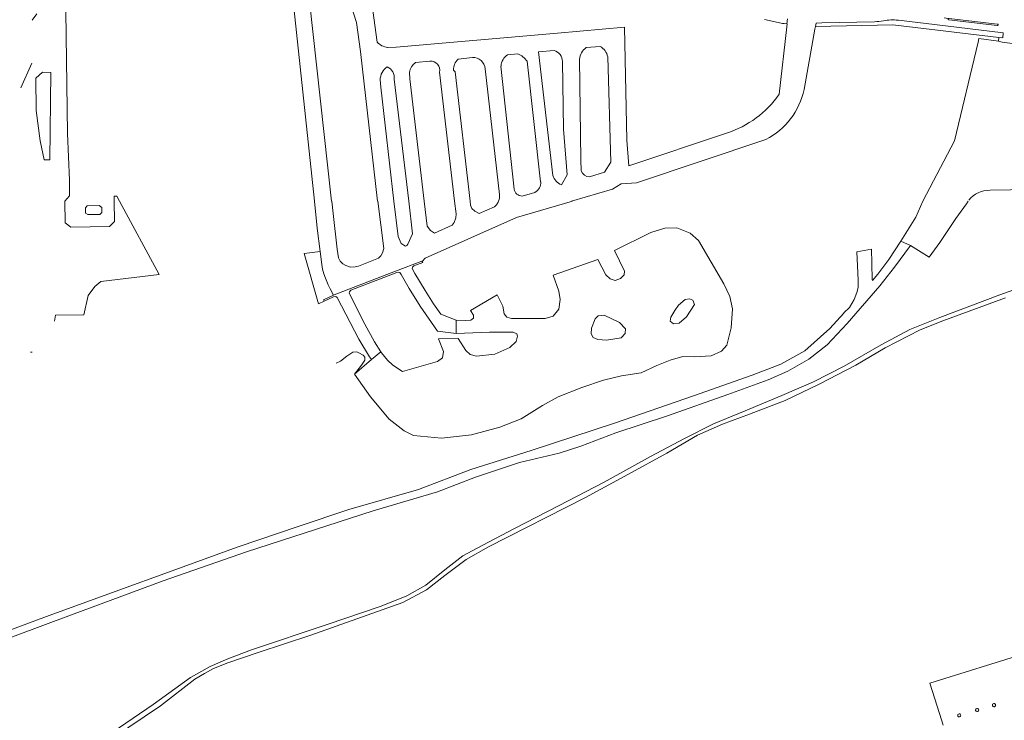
# Model space of a CAD drawing. Extents: x 145000 to 155000, y 457500 to 470000.
# Tile 137 of 196: x 152259 to 152581, y 462330 to 462559. Entities that reach past the tile are written whole.
import ezdxf

# ---------------------------------------------------------------- set-up
doc = ezdxf.new("R2010")
doc.units = 0
doc.header["$LTSCALE"] = 0.2
doc.header["$MEASUREMENT"] = 0
doc.layers.add('kant verharding', color=252, linetype='Continuous', lineweight=0)

msp = doc.modelspace()

# ---------------------------------------------------------------- linework, layer by layer
at = {"layer": 'kant verharding', "lineweight": 0}
for p, q in [((152360.85, 462500), (152353.3, 462569.16)), ((152263.05, 462559.15), (152264.57, 462561.23)), ((152274.07, 462562.11), (152274.63, 462522.09)), ((152502.33, 462559.39), (152506.78, 462558.39)), ((152508.73, 462558.05), (152509.71, 462557.89)), ((152509.85, 462559.57), (152509.68, 462557.94)), ((152519.04, 462557.09), (152519.25, 462558.17)), ((152541.23, 462558.96), (152541.17, 462558.91)), ((152562.51, 462559.29), (152578.39, 462557.42)), ((152580.17, 462553.4), (152580.3, 462555.02)), ((152448.65, 462550.58), (152444.02, 462550.17)), ((152578.9, 462553.51), (152578.79, 462552.32)), ((152580, 462551.89), (152578.79, 462552.32)), ((152578.92, 462553.52), (152580.17, 462553.4)), ((152580, 462551.89), (152585.92, 462551.13)), ((152421.7, 462548.14), (152418.39, 462547.83)), ((152262.89, 462545.07), (152259.33, 462537)), ((152388.29, 462545.33), (152393.01, 462545.71)), ((152402.24, 462546.41), (152406.93, 462546.93)), ((152416.23, 462544.15), (152420.51, 462503.92)), ((152429.19, 462506.31), (152424.79, 462545.71)), ((152268.83, 462513.44), (152269.16, 462542.06)), ((152396.18, 462542.14), (152401.02, 462500)), ((152411.02, 462543.24), (152415.69, 462502.12)), ((152381.34, 462539.83), (152386.07, 462500)), ((152423.17, 462501.65), (152427.3, 462502.85)), ((152550.02, 462485.46), (152546.86, 462486.85)), ((152532.54, 462483.46), (152537.25, 462484.32)), ((152532.54, 462483.46), (152532.75, 462478.85)), ((152537.43, 462479.7), (152537.25, 462484.32)), ((152556.17, 462481.64), (152550.02, 462485.46)), ((152390.68, 462479.87), (152390.44, 462480.3)), ((152447.82, 462480.91), (152433.24, 462475.75)), ((152361.67, 462469.33), (152361.52, 462469.27)), ((152414.98, 462469.37), (152406.3, 462464.19)), ((152401.56, 462461.07), (152396.55, 462463.07)), ((152401.62, 462456.71), (152401.56, 462461.07)), ((152373.91, 462448.18), (152376.95, 462450.76)), ((152262.46, 462450.63), (152263.09, 462450.6)), ((152373.91, 462448.18), (152368.36, 462443.45)), ((152603.98, 462357.29), (152556.35, 462342.44)), ((152559.49, 462332.54), (152556.35, 462342.44)), ((152560.72, 462328.69), (152559.49, 462332.54))]:
    msp.add_line(p, q, dxfattribs=at)
at = {"layer": 'kant verharding', "lineweight": 0, "flags": 128}
for points in [[(152355.24, 462500), (152348.58, 462563.23), (152348.26, 462569.06)], [(152364.85, 462569.41), (152366.41, 462566.66), (152369.06, 462558.33), (152370.28, 462548.84), (152375.91, 462500)], [(152375.73, 462551.97), (152373.99, 462564.69), (152372.9, 462569.58)], [(152507.13, 462534.91), (152509.68, 462556.94), (152509.71, 462557.89)], [(152519.04, 462557.09), (152518.78, 462556.16), (152515.26, 462536.46)], [(152519.04, 462557.11), (152544.23, 462557.64), (152578.92, 462553.52)], [(152538.27, 462558.6), (152521.04, 462558.23), (152519.23, 462558.17)], [(152580.3, 462555.02), (152561.47, 462557.28), (152546.09, 462559.11), (152545.95, 462559.12)], [(152578.44, 462557.86), (152561.73, 462559.83), (152561.03, 462559.91)], [(152489.94, 462522.23), (152457.97, 462511.51), (152457.4, 462519.9), (152456.54, 462556.81), (152434.69, 462554.86), (152381.98, 462550.34), (152379.2, 462550.2)], [(152572.11, 462551.91), (152564.44, 462519.64), (152554.08, 462500)], [(152578.79, 462552.32), (152572.41, 462553.16), (152572.11, 462551.91)], [(152433.16, 462508.32), (152428.51, 462548.77), (152433.58, 462549.19)], [(152436.32, 462545.65), (152436.63, 462523.54), (152437.8, 462508.57), (152435.97, 462505.34)], [(152441.92, 462546.38), (152442.32, 462513.43), (152442.41, 462509.85)], [(152445.14, 462507.88), (152450.09, 462509.4), (152452.07, 462512.67), (152451.13, 462547.17)], [(152269.16, 462542.06), (152266.41, 462542.09), (152264.24, 462540.21), (152264.3, 462529.61), (152265.7, 462519.64), (152266.93, 462513.46), (152268.83, 462513.44)], [(152391.12, 462500), (152386.49, 462540), (152386.29, 462542.07)], [(152406.16, 462500), (152401.24, 462542.21), (152400.69, 462542.78)], [(152381.2, 462500), (152376.92, 462537.18), (152376.75, 462539.59)], [(152576.04, 462503.53), (152589.4, 462503.73), (152589.87, 462513.3), (152589.15, 462519.8), (152586.73, 462523.99), (152584.79, 462527.89)], [(152274.63, 462522.09), (152275.19, 462506.81), (152275.28, 462501.66), (152273.76, 462500.02)], [(152502.81, 462520.17), (152460.49, 462506.01), (152455.53, 462505.65), (152452.67, 462503.92), (152439.25, 462500)], [(152291.57, 462500), (152304.49, 462475.99), (152285.46, 462473.74), (152283.51, 462472.1), (152281.34, 462469.09), (152279.95, 462462.81), (152270.62, 462462.71), (152270.35, 462460.71)], [(152273.76, 462500), (152273.81, 462492.87), (152275.65, 462491.43), (152288.27, 462491.65), (152289.97, 462493.37), (152289.79, 462500)], [(152291.57, 462500), (152290.69, 462501.64), (152289.79, 462501.64), (152289.79, 462500)], [(152355.31, 462500), (152356.2, 462491.13), (152357.15, 462483.55)], [(152376.02, 462500), (152377.91, 462484.47), (152377.49, 462483.09), (152376.98, 462482.13), (152376.24, 462481.38), (152369.72, 462478.75), (152368.55, 462478.46), (152367.02, 462478.45), (152365.52, 462478.92), (152364.5, 462479.53), (152363.69, 462480.33), (152363.18, 462481.42), (152362.71, 462484.26), (152361.35, 462495.98), (152360.95, 462500)], [(152386.08, 462500), (152387.27, 462489.33), (152385.83, 462485.86), (152385.49, 462485.47), (152385, 462485.31), (152383.62, 462486.14), (152382.6, 462488.39), (152381.2, 462500)], [(152390.44, 462480.3), (152391.47, 462481.32), (152421.3, 462494.66), (152439.61, 462500)], [(152401.01, 462500), (152401.54, 462495.85), (152401.43, 462494.52), (152400.91, 462493.03), (152400.32, 462492.1), (152394.46, 462489.53), (152393.17, 462490.35), (152392.08, 462491.76), (152391.12, 462500)], [(152415.45, 462500), (152415.31, 462499.67), (152414.76, 462498.82), (152414.1, 462498.13), (152409.14, 462495.97), (152407.63, 462496.71), (152406.72, 462497.61), (152406.32, 462498.65), (152406.16, 462500)], [(152546.86, 462486.85), (152551.73, 462494.76), (152554.08, 462500)], [(152568.86, 462500), (152568.33, 462499.08), (152564.88, 462494.32), (152559.58, 462486.49), (152556.17, 462481.64)], [(152281.05, 462498.46), (152280.45, 462497.84), (152280.5, 462496.04), (152281.2, 462495.58), (152285.17, 462495.57), (152285.86, 462496.24), (152285.79, 462497.9), (152284.91, 462498.6), (152281.05, 462498.46)], [(152368.36, 462443.45), (152373.54, 462436.04), (152379.65, 462428.68), (152384.6, 462424.88), (152387.65, 462423.33), (152396.79, 462422.46), (152406.55, 462423.6), (152415.89, 462426.08), (152422.77, 462428.83), (152429.76, 462433.13), (152434.95, 462435.96), (152442.6, 462439.01), (152449.72, 462441.46), (152455.61, 462442.92), (152461.98, 462443.84), (152467.19, 462446.3), (152471.53, 462447.95), (152475.69, 462449.19), (152479.49, 462449.04), (152484.92, 462449.44), (152488.3, 462450.92), (152490.07, 462452.91), (152491.39, 462458.52), (152491.86, 462464.73), (152491.03, 462468.79), (152489.05, 462472.98), (152480.79, 462487.06), (152478.02, 462489.52), (152473.72, 462491.24)], [(152473.72, 462491.24), (152469.78, 462491.18), (152465.18, 462489.71), (152453.32, 462483.87)], [(152546.86, 462486.85), (152542.96, 462480.93), (152539.36, 462476.1), (152537.6, 462474)], [(152357.15, 462483.55), (152351.95, 462482.9), (152356.59, 462466.41), (152358.49, 462467.31)], [(152357.15, 462483.55), (152357.65, 462479.24), (152357.92, 462477.69), (152358.31, 462476.27), (152358.86, 462474.75), (152359.76, 462472.57), (152360.36, 462471.36), (152361.52, 462469.27)], [(152453.32, 462483.87), (152456.54, 462477.1), (152456.5, 462475.88), (152455.27, 462474.64), (152453.54, 462474.03), (152451.86, 462474.54), (152450.47, 462475.89), (152447.82, 462480.91)], [(152529.34, 462460), (152540, 462472.31), (152544.8, 462478.35), (152550.02, 462485.46)], [(152390.44, 462480.3), (152390.38, 462480.4), (152381.73, 462477.09), (152361.67, 462469.33)], [(152396.55, 462463.07), (152394.18, 462466.46), (152391.42, 462470.72), (152388.05, 462476.32), (152387.26, 462477.93), (152387.34, 462478.39), (152387.71, 462478.81), (152390.68, 462479.87)], [(152537.6, 462474), (152537.48, 462474.25), (152537.43, 462479.7)], [(152376.95, 462450.76), (152374.88, 462454.02), (152371.71, 462459.79), (152366.63, 462469.86), (152366.7, 462470.37), (152367.2, 462470.92), (152382.2, 462476.69), (152382.7, 462476.8), (152383.13, 462476.62), (152383.62, 462476.04), (152386.18, 462471.45), (152389.87, 462465.63), (152395.43, 462457.46), (152401.62, 462456.71)], [(152532.75, 462478.85), (152532.96, 462474.19), (152532.91, 462471.77), (152532.54, 462470.07), (152531.64, 462467.78), (152530.07, 462465.22), (152528.2, 462463.48)], [(152590.2, 462473.29), (152579.17, 462469.34), (152559.6, 462461.91), (152549.85, 462458.01), (152540.45, 462453.01), (152528.31, 462446.01), (152518.29, 462440.89), (152507.99, 462436.47), (152496.02, 462431.44), (152485.67, 462427.22), (152476.21, 462422.35), (152465.11, 462416.51), (152449.93, 462408.08), (152435.05, 462400.37), (152420.61, 462393.02), (152410.08, 462387.46), (152403.71, 462384.02), (152397.83, 462379.44), (152391.65, 462374.49), (152385.51, 462370.92), (152377.12, 462367.54), (152359.48, 462361.57), (152334.7, 462353.33), (152326.93, 462350.33)], [(152433.24, 462475.75), (152435.12, 462470.6), (152435.61, 462467.86), (152435.15, 462464.64), (152433.31, 462462.4), (152430.63, 462461.65), (152419.65, 462461.61), (152418.16, 462462), (152417.29, 462463.12), (152416.88, 462465.66), (152414.98, 462469.37)], [(152581.09, 462468.38), (152560.59, 462460.8), (152553.16, 462457.9), (152541.77, 462451.98), (152532.21, 462446.34), (152520.15, 462440.12), (152509.04, 462434.81), (152497.42, 462430.33), (152488.63, 462427.09), (152480.44, 462423.45), (152470.4, 462417.61), (152457.71, 462410.57), (152443.83, 462403.16), (152412.17, 462387), (152404.81, 462382.88), (152397.91, 462377.64), (152391.87, 462372.9), (152384.11, 462368.77), (152354.14, 462358.07), (152336.84, 462352.44), (152326.97, 462349.05), (152322.32, 462347.16), (152319.34, 462345.61)], [(152361.52, 462469.27), (152358.26, 462467.74), (152358.49, 462467.31)], [(152358.49, 462467.31), (152361.51, 462468.72), (152362.26, 462468.81), (152362.75, 462468.44), (152369.78, 462454.83), (152373.24, 462449.08), (152373.91, 462448.18)], [(152474.23, 462465.93), (152476.39, 462467.81), (152477.8, 462468.08), (152478.91, 462467.56), (152479.45, 462466.22), (152476.82, 462462.2), (152474.42, 462460.07), (152472.63, 462459.9), (152471.5, 462460.7), (152471.71, 462462.05), (152473.02, 462464.23), (152474.23, 462465.93)], [(152406.3, 462464.19), (152407.22, 462462.69), (152407.24, 462461.72), (152406.42, 462461.07), (152404.73, 462460.93), (152401.56, 462461.07)], [(152528.2, 462463.48), (152528.3, 462463.36), (152523.69, 462458.31), (152515.55, 462451), (152507.67, 462446.65), (152498.33, 462443.14), (152479.11, 462436.34), (152453.67, 462427.5), (152426.14, 462418.5), (152406.36, 462412.26), (152389.27, 462405.71), (152366.48, 462399.2), (152350.01, 462393.58), (152330.4, 462387.03), (152268.58, 462364.51), (152201.34, 462339.43)], [(152446.99, 462461.5), (152447.95, 462462.51), (152449.96, 462462.71), (152454.92, 462460.26), (152456.88, 462458.28), (152456.81, 462456.67), (152455.51, 462455.26), (152450.67, 462454.58), (152447.84, 462454.78), (152446.31, 462455.45), (152445.66, 462456.65), (152445.77, 462458.43), (152446.99, 462461.5)], [(152227.07, 462346.56), (152269.1, 462362.25), (152305.85, 462375.85), (152333.12, 462385.32), (152374.51, 462398.7), (152395.47, 462404.95), (152407.85, 462409.8), (152422.31, 462414.54), (152435.29, 462417.64), (152442.37, 462419.92), (152453.7, 462424.22), (152470.67, 462429.83), (152490.4, 462436.79), (152503.56, 462441.52), (152509.95, 462444.42), (152516.78, 462448.31), (152522.75, 462452.97), (152529.34, 462460)], [(152401.62, 462456.71), (152412.5, 462457.14), (152420.2, 462457.16), (152421.41, 462456.58), (152421.66, 462455.82), (152421.19, 462454.1), (152419.12, 462452.15), (152414.23, 462449.97), (152408.25, 462449.3), (152406.12, 462449.88), (152404.7, 462451.15), (152402.26, 462455.04), (152395.84, 462454.92), (152397.4, 462450.81), (152397.15, 462448.75), (152395.47, 462447.58), (152384.07, 462444.24), (152380.91, 462446.34), (152379.18, 462448.05), (152377.2, 462450.36), (152376.95, 462450.76)], [(152362.39, 462446.97), (152363.83, 462447.62), (152365.91, 462449.27), (152367.82, 462450.63), (152369.1, 462450.72), (152369.83, 462450.4), (152371.22, 462449.65), (152371.75, 462448.98), (152371.72, 462448), (152370.68, 462446.32), (152368.36, 462443.45)], [(152326.93, 462350.33), (152321.22, 462347.88), (152314.76, 462344.26), (152302.63, 462335.44), (152287.13, 462324.88), (152274.06, 462316.74), (152261.45, 462310.17), (152250.42, 462305.52), (152231.66, 462299.47), (152217.55, 462294.73), (152208.17, 462290.92), (152200.82, 462287.09), (152193.31, 462282.12), (152186.37, 462276.76), (152177.14, 462268.88), (152155.77, 462249.27), (152145.95, 462241.85), (152124.99, 462226.71), (152112.92, 462218.49), (152100.86, 462211.36)], [(152319.34, 462345.61), (152316.14, 462343.67), (152305.03, 462335.06), (152289.3, 462324.39), (152274.47, 462315.47), (152261.3, 462308.75), (152246.97, 462302.99), (152230.33, 462298.14), (152212.68, 462291.57), (152202.08, 462286.31), (152193.83, 462280.71), (152182.94, 462271.91), (152169.25, 462259.92), (152156.06, 462247.5), (152137.25, 462233.58), (152116.46, 462218.79), (152097.41, 462207.51), (152073.35, 462195.55), (152034.96, 462177.12), (152021.06, 462171.27)], [(152576.86, 462335.54), (152576.78, 462335.34), (152576.79, 462335.12), (152576.85, 462334.96)], [(152576.85, 462334.96), (152577.01, 462334.8), (152577.21, 462334.72), (152577.43, 462334.73), (152577.63, 462334.82), (152577.77, 462334.99), (152577.83, 462335.2), (152577.78, 462335.47)], [(152577.78, 462335.47), (152577.64, 462335.65), (152577.45, 462335.75), (152577.23, 462335.77), (152577.02, 462335.69), (152576.86, 462335.54)], [(152565.55, 462332.14), (152565.47, 462331.95), (152565.48, 462331.74), (152565.54, 462331.6)], [(152565.54, 462331.6), (152565.68, 462331.45), (152565.87, 462331.37), (152566.08, 462331.38), (152566.26, 462331.47), (152566.4, 462331.62), (152566.45, 462331.82), (152566.41, 462332.07)], [(152566.41, 462332.07), (152566.28, 462332.24), (152566.1, 462332.34), (152565.89, 462332.35), (152565.7, 462332.28), (152565.55, 462332.14)], [(152571.38, 462333.92), (152571.3, 462333.72), (152571.31, 462333.51), (152571.37, 462333.36)], [(152571.37, 462333.36), (152571.52, 462333.22), (152571.72, 462333.14), (152571.93, 462333.15), (152572.12, 462333.24), (152572.26, 462333.41), (152572.31, 462333.61), (152572.26, 462333.87)], [(152572.26, 462333.87), (152572.12, 462334.04), (152571.93, 462334.13), (152571.72, 462334.15), (152571.52, 462334.07), (152571.38, 462333.92)]]:
    msp.add_lwpolyline(points, dxfattribs=at)
at = {"layer": 'kant verharding', "lineweight": 0}
for centre, radius, start, end in [((152509.24, 462566.54), 8.51, 253.2109, 266.5275), ((152537.47, 462579.98), 21.39, 272.1345, 279.9514), ((152544.17, 462541.94), 17.27, 84.0865, 99.7973), ((152562.51, 462559.51), 0.221, 81.601, 267.4691), ((152578.44, 462557.6), 0.181, 255.5948, 310.651), ((152578.42, 462557.64), 0.219, 37.7781, 84.6866), ((152578.44, 462557.63), 0.2, 304.4306, 354.2247), ((152578.44, 462557.64), 0.205, 350.6333, 40.8038), ((152380, 462556.05), 5.9, 223.7457, 262.2819), ((152445.88, 462545.96), 5.38, 12.9176, 59.0793), ((152421.09, 462543.78), 4.87, 123.5981, 175.6437), ((152418.76, 462541.21), 7.52, 36.7824, 67.0376), ((152432.6, 462545.59), 3.73, 0.8592, 74.7337), ((152447.29, 462545.88), 5.39, 127.2899, 174.7447), ((152391.45, 462541.14), 5.24, 126.9943, 169.7573), ((152393.27, 462542.74), 2.98, 348.2428, 94.9665), ((152405.39, 462542.92), 4.7, 132.0611, 181.7284), ((152407.13, 462543.04), 3.89, 2.9799, 92.8442), ((152382.2, 462539.46), 5.45, 125.6802, 178.6357), ((152377.43, 462540.28), 3.94, 353.5161, 66.1412), ((152479.69, 462554.12), 33.5, 287.8246, 325.0118), ((152492, 462541.33), 23.76, 297.0542, 348.1688), ((152445.41, 462511.12), 3.25, 202.8504, 265.2922), ((152425.66, 462505.99), 3.55, 297.5958, 5.1694), ((152437.86, 462509.95), 4.98, 199.1047, 247.6267), ((152423.15, 462504.32), 2.67, 188.6087, 270.3809), ((152575.81, 462494.88), 8.65, 88.5091, 141.2183), ((152410.83, 462501.6), 4.89, 340.8367, 6.1039)]:
    msp.add_arc(centre, radius, start, end, dxfattribs=at)

doc.saveas('drawing.dxf')
